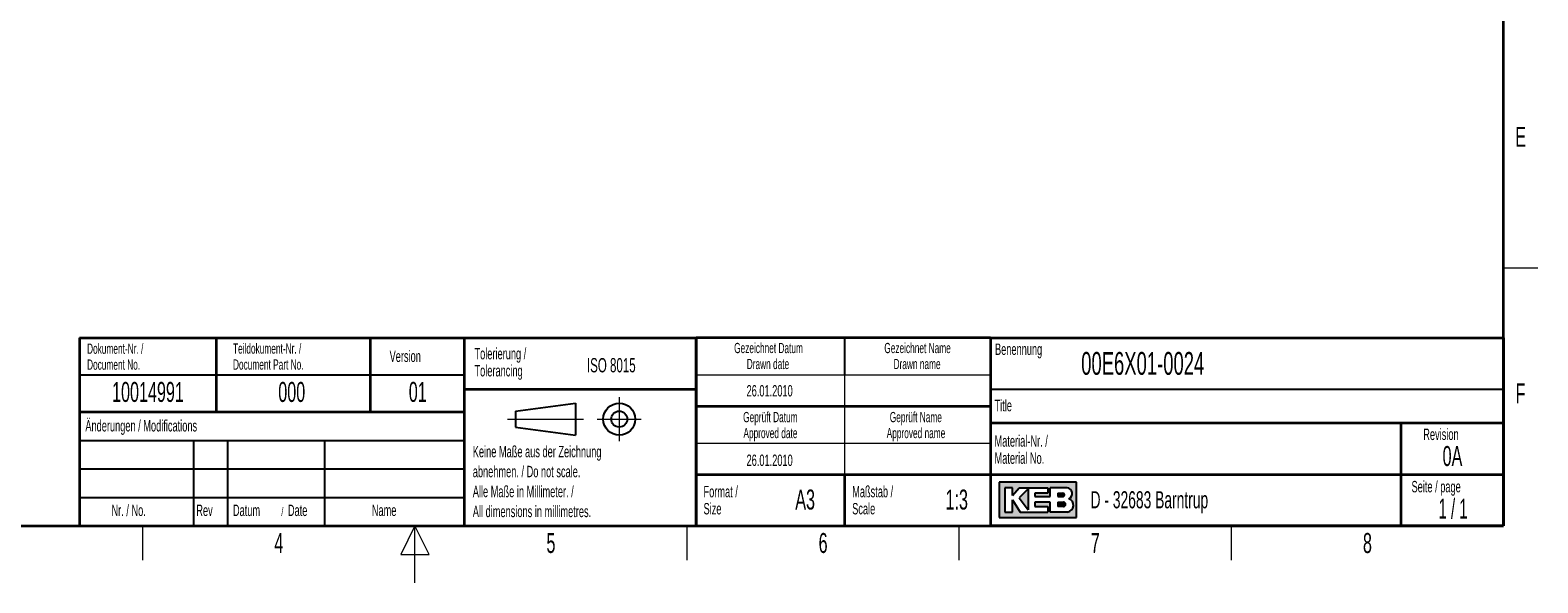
# Model space of a CAD drawing. Header units: millimetres. Extents: x 5 to 418, y 2 to 292.
# Tile 9 of 19: x 149 to 414, y 2 to 99. Entities that reach past the tile are written whole.
import ezdxf

# ---------------------------------------------------------------- set-up
doc = ezdxf.new("R2010")
doc.units = ezdxf.units.MM
doc.layers.add('SLD-0', color=7, linetype='Continuous')
doc.styles.add('SLDTEXTSTYLE0', font='TXT', dxfattribs={"width": 0.605})
doc.styles.add('SLDTEXTSTYLE1', font='TXT', dxfattribs={"width": 0.563})

msp = doc.modelspace()

# ---------------------------------------------------------------- hatches: boundary and pattern name
at = {"linetype": 'Continuous'}
h = msp.add_hatch(color=7, dxfattribs=at)
h.paths.add_polyline_path([(319.519086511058, 13.45626988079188), (333.083981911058, 13.45626988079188), (333.083981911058, 19.65736492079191), (319.519086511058, 19.65736492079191)], flags=0)
edge = h.paths.add_edge_path(flags=0)
edge.add_arc((331.3188604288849, 15.61738520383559), 1.20464082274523, -81.72003226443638, 70.1709600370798, ccw=False)
edge.add_line((331.4923410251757, 14.42530131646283), (331.480008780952, 14.42519098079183))
edge.add_line((331.480008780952, 14.42519098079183), (328.4331606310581, 14.42519098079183))
edge.add_line((328.4331606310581, 14.42519098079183), (328.4331606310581, 16.16924896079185))
edge.add_line((328.4331606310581, 16.16924896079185), (325.7201815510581, 16.16924896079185))
edge.add_line((325.7201815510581, 16.16924896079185), (325.7201815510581, 15.39411208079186))
edge.add_line((325.7201815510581, 15.39411208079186), (328.0455921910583, 15.39411208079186))
edge.add_line((328.0455921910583, 15.39411208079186), (328.0455921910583, 14.42519098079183))
edge.add_line((328.0455921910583, 14.42519098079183), (323.2009866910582, 14.42519098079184))
edge.add_line((323.2009866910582, 14.42519098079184), (321.8444971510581, 16.55681740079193))
edge.add_line((321.8444971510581, 16.55681740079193), (321.8444971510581, 14.42519098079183))
edge.add_line((321.8444971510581, 14.42519098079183), (320.4880076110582, 14.42519098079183))
edge.add_line((320.4880076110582, 14.42519098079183), (320.4880076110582, 18.68844382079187))
edge.add_line((320.4880076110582, 18.68844382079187), (321.8444971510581, 18.68844382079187))
edge.add_line((321.8444971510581, 18.68844382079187), (321.8444971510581, 17.33195428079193))
edge.add_line((321.8444971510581, 17.33195428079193), (323.0072024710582, 18.68844382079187))
edge.add_line((323.0072024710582, 18.68844382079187), (328.0455921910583, 18.68844382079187))
edge.add_line((328.0455921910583, 18.68844382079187), (328.0455921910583, 17.71952272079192))
edge.add_line((328.0455921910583, 17.71952272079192), (325.7201815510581, 17.71952272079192))
edge.add_line((325.7201815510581, 17.71952272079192), (325.7201815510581, 17.13817006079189))
edge.add_line((325.7201815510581, 17.13817006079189), (328.4331606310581, 17.13817006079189))
edge.add_line((328.4331606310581, 17.13817006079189), (328.4331606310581, 18.68844382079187))
edge.add_line((328.4331606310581, 18.68844382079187), (331.4242487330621, 18.68844382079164))
edge.add_line((331.4242487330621, 18.68844382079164), (331.4256482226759, 18.68844382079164))
edge.add_line((331.4256482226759, 18.68844382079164), (331.4259454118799, 18.68845828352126))
edge.add_arc((331.2860949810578, 17.67430640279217), 1.023749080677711, -64.45894120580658, 82.14849338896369, ccw=False)
msp.add_hatch(color=7, dxfattribs=at).paths.add_polyline_path([(324.5574762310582, 14.81275942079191), (324.557476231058, 18.49465960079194), (323.0072024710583, 16.94438584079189)], flags=0)
h = msp.add_hatch(color=7, dxfattribs=at)
edge = h.paths.add_edge_path(flags=0)
edge.add_line((329.7896501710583, 17.13817006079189), (330.6013652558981, 17.13817006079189))
edge.add_arc((330.6568434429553, 17.42884639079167), 0.2959232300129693, 259.1945394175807, 460.8054605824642)
edge.add_line((330.6013652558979, 17.71952272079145), (329.7896501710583, 17.71952272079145))
edge.add_line((329.7896501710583, 17.71952272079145), (329.7896501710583, 17.13817006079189))
h = msp.add_hatch(color=7, dxfattribs=at)
edge = h.paths.add_edge_path(flags=0)
edge.add_line((329.7896501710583, 15.39411208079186), (330.7588584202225, 15.39411208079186))
edge.add_arc((330.7588584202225, 15.78168052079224), 0.3875684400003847, 270.0000000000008, 450.0000000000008)
edge.add_line((330.7588584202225, 16.16924896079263), (330.7386620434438, 16.16924896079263))
edge.add_line((330.7386620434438, 16.16924896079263), (329.7896501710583, 16.16924896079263))
edge.add_line((329.7896501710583, 16.16924896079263), (329.7896501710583, 15.39411208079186))

# ---------------------------------------------------------------- linework, layer by layer
at = {"layer": 'SLD-0', "lineweight": 35}
for p, q in [((408, 12), (408, 282.5)), ((158.116731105, 45.0000000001), (225.616731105, 45.0000000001)), ((158.116731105, 45.0000000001), (158.116731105, 32.0000000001)), ((182.116731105, 45.0000000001), (182.116731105, 32.0000000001)), ((209.116731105, 45.0000000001), (209.116731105, 32.0000000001)), ((225.616731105, 45.0000000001), (225.616731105, 32.0000000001)), ((225.616731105, 45), (266.3304509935, 45)), ((225.616731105, 45), (225.616731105, 36)), ((266.3304509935, 12), (266.3304509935, 45)), ((266.3304509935, 45), (266.3304509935, 12)), ((318, 45), (266.3304509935, 45)), ((318, 45), (318, 12)), ((318, 45), (318, 40.1053465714)), ((318, 45), (408, 45)), ((318, 45), (318, 12)), ((408, 45), (408, 12)), ((225.616731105, 36), (266.3304509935, 36)), ((225.616731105, 36), (225.616731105, 12)), ((158.116731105, 31.9999999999), (158.116731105, 12)), ((158.116731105, 31.9999999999), (225.616731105, 31.9999999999)), ((225.616731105, 31.9999999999), (225.616731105, 12)), ((266.3304509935, 33), (318, 33)), ((408, 30), (318, 30)), ((390, 12), (390, 30)), ((266.3304509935, 21), (318, 21)), ((292.3304509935, 21), (292.3304509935, 12)), ((318, 21), (390, 21)), ((390, 21), (408, 21)), ((26, 12), (408, 12)), ((158.116731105, 12), (225.616731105, 12)), ((225.616731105, 12), (266.3304509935, 12)), ((266.3304509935, 12), (318, 12)), ((408, 12), (318, 12))]:
    msp.add_line(p, q, dxfattribs=at)
at = {"layer": 'SLD-0', "lineweight": 18}
for p, q in [((408, 57.25), (414, 57.25)), ((266.3304509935, 38.5), (318, 38.5)), ((292.3304509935, 38.5), (292.3304509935, 33)), ((252.8396209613, 34.5746449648), (252.8396209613, 26.8746449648)), ((292.3304509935, 33), (292.3304509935, 26.5)), ((233.2396209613, 30.7246449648), (246.5396209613, 30.7246449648)), ((248.9896209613, 30.7246449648), (256.6896209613, 30.7246449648)), ((266.3304509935, 26.5), (318, 26.5)), ((292.3304509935, 26.5), (292.3304509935, 21)), ((169.25, 6), (169.25, 12)), ((217, 12), (214.5, 7)), ((217, 2), (217, 12)), ((219.5, 7), (217, 12)), ((264.75, 6), (264.75, 12)), ((312.5, 6), (312.5, 12)), ((360.25, 6), (360.25, 12)), ((214.5, 7), (219.5, 7))]:
    msp.add_line(p, q, dxfattribs=at)
at = {"layer": 'SLD-0'}
for p, q in [((292.3304509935, 45), (292.3304509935, 38.5)), ((158.116731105, 38.5000000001), (225.616731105, 38.5000000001)), ((318, 36), (408, 36)), ((158.116731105, 27), (225.616731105, 27)), ((178.116731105, 27), (178.116731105, 12)), ((184.116731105, 27), (184.116731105, 12)), ((201.116731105, 27), (201.116731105, 12)), ((158.116731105, 22), (225.616731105, 22)), ((331.4242487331, 18.6884438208), (331.4256482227, 18.6884438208)), ((331.4256482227, 18.6884438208), (331.4259454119, 18.6884582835)), ((158.116731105, 17), (225.616731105, 17)), ((331.480008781, 14.4251909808), (331.4923410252, 14.4253013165))]:
    msp.add_line(p, q, dxfattribs=at)
at = {"layer": 'SLD-0', "lineweight": 25}
for p, q in [((158.116731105, 32.0000000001), (225.616731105, 32.0000000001)), ((234.6396209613, 32.1246449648), (245.1396209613, 33.5246449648)), ((234.6396209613, 32.1246449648), (234.6396209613, 29.3246449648)), ((245.1396209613, 33.5246449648), (245.1396209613, 27.9246449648)), ((234.6396209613, 29.3246449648), (245.1396209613, 27.9246449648))]:
    msp.add_line(p, q, dxfattribs=at)
at = {"layer": 'SLD-0', "linetype": 'Continuous'}
for p, q in [((333.0839819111, 19.6573649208), (319.5190865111, 19.6573649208)), ((319.5190865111, 19.6573649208), (319.5190865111, 13.4562698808)), ((321.8444971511, 18.6884438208), (320.4880076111, 18.6884438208)), ((320.4880076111, 18.6884438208), (320.4880076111, 14.4251909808)), ((321.8444971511, 17.3319542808), (323.0072024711, 18.6884438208)), ((321.8444971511, 17.3319542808), (321.8444971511, 18.6884438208)), ((323.0072024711, 18.6884438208), (328.0455921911, 18.6884438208)), ((328.0455921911, 18.6884438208), (328.0455921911, 17.7195227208)), ((331.4242487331, 18.6884438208), (328.4331606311, 18.6884438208)), ((328.4331606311, 17.1381700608), (328.4331606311, 18.6884438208)), ((331.4242487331, 18.6884438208), (331.4256482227, 18.6884438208)), ((331.4256482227, 18.6884438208), (331.4259454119, 18.6884582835)), ((333.0839819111, 13.4562698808), (333.0839819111, 19.6573649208)), ((321.8444971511, 14.4251909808), (321.8444971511, 16.5568174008)), ((321.8444971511, 16.5568174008), (323.2009866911, 14.4251909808)), ((324.5574762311, 18.4946596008), (323.0072024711, 16.9443858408)), ((323.0072024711, 16.9443858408), (324.5574762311, 14.8127594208)), ((324.5574762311, 18.4946596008), (324.5574762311, 14.8127594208)), ((325.7201815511, 17.7195227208), (325.7201815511, 17.1381700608)), ((328.0455921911, 17.7195227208), (325.7201815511, 17.7195227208)), ((325.7201815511, 17.1381700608), (328.4331606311, 17.1381700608)), ((325.7201815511, 16.1692489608), (325.7201815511, 15.3941120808)), ((328.4331606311, 16.1692489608), (325.7201815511, 16.1692489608)), ((328.4331606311, 14.4251909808), (328.4331606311, 16.1692489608)), ((329.7896501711, 17.7195227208), (330.6013652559, 17.7195227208)), ((329.7896501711, 17.7195227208), (329.7896501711, 17.1381700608)), ((329.7896501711, 17.1381700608), (330.6013652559, 17.1381700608)), ((329.7896501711, 16.1692489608), (330.7588584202, 16.1692489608)), ((329.7896501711, 16.1692489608), (329.7896501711, 15.3941120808)), ((330.7386620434, 16.1692489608), (330.7588584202, 16.1692489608)), ((319.5190865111, 13.4562698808), (333.0839819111, 13.4562698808)), ((320.4880076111, 14.4251909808), (321.8444971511, 14.4251909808)), ((323.2009866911, 14.4251909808), (328.0455921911, 14.4251909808)), ((325.7201815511, 15.3941120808), (328.0455921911, 15.3941120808)), ((328.0455921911, 15.3941120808), (328.0455921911, 14.4251909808)), ((331.480008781, 14.4251909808), (328.4331606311, 14.4251909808)), ((330.7588584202, 15.3941120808), (329.7896501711, 15.3941120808)), ((331.480008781, 14.4251909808), (331.4923410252, 14.4253013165))]:
    msp.add_line(p, q, dxfattribs=at)
at = {"layer": 'SLD-0', "lineweight": 25}
for radius in [2.799999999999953, 1.399999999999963]:
    msp.add_circle((252.8396209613, 30.7246449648), radius, dxfattribs=at)
at = {"layer": 'SLD-0', "linetype": 'Continuous'}
for centre, radius, start, end in [((331.2860949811, 17.6743064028), 1.023749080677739, 295.5410587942, 82.148493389), ((330.656843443, 17.4288463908), 0.2959232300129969, 259.1945394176, 100.8054605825), ((330.7588584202, 15.7816805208), 0.3875684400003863, 270, 90), ((331.3188604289, 15.6173852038), 1.204640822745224, 278.2799677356, 70.1709600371)]:
    msp.add_arc(centre, radius, start, end, dxfattribs=at)

# ---------------------------------------------------------------- texts
at = {"layer": 'SLD-0'}
for s, insert, char_height, attachment_point, style in [('E', (410.9815679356, 82.0010772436), 3.5, 2, 'SLDTEXTSTYLE0'), ('Dokument-Nr. /', (159.4706948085, 43.9891162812), 1.8, 1, 'SLDTEXTSTYLE0'), ('Teildokument-Nr. /', (185.0721201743, 44.0073193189), 1.8, 1, 'SLDTEXTSTYLE0'), ('Version', (212.5452394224, 42.7601484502), 2, 1, 'SLDTEXTSTYLE0'), ('Tolerierung /', (227.4390961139, 43.2172116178), 2, 1, 'SLDTEXTSTYLE0'), ('Gezeichnet Datum', (279.0254468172, 44.103942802), 1.8, 2, 'SLDTEXTSTYLE0'), ('Gezeichnet Name', (305.1708434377, 44.1039425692), 1.8, 2, 'SLDTEXTSTYLE0'), ('Benennung', (318.7636716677, 43.9908879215), 2, 1, 'SLDTEXTSTYLE0'), ('00E6X01-0024', (333.8826865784, 42.5045188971), 4, 1, 'SLDTEXTSTYLE0'), ('Document No.', (159.4706948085, 41.189116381), 1.8, 1, 'SLDTEXTSTYLE0'), ('Document Part No.', (185.0721201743, 41.2073194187), 1.8, 1, 'SLDTEXTSTYLE0'), ('Tolerancing', (227.4390961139, 40.2172115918), 2, 1, 'SLDTEXTSTYLE0'), ('ISO 8015', (247.1715762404, 41.4342036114), 2.5, 1, 'SLDTEXTSTYLE0'), ('Drawn date', (278.9302899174, 41.3039429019), 1.8, 2, 'SLDTEXTSTYLE0'), ('Drawn name', (305.0870934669, 41.303942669), 1.8, 2, 'SLDTEXTSTYLE0'), ('10014991', (170.1557203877, 37.2429898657), 3.5, 2, 'SLDTEXTSTYLE0'), ('000', (195.3766861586, 37.2429898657), 3.5, 2, 'SLDTEXTSTYLE0'), ('01', (217.4850808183, 37.2527124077), 3.5, 2, 'SLDTEXTSTYLE0'), ('26.01.2010', (279.2203041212, 36.6989570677), 2, 2, 'SLDTEXTSTYLE0'), ('F', (410.9536166, 37.0010772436), 3.5, 2, 'SLDTEXTSTYLE0'), ('Geprüft Datum', (279.349366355, 31.9851255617), 1.8, 2, 'SLDTEXTSTYLE0'), ('Geprüft Name', (304.8761939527, 31.9851255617), 1.8, 2, 'SLDTEXTSTYLE0'), ('Title', (318.6797653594, 34.1107265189), 2, 1, 'SLDTEXTSTYLE0'), ('Änderungen / Modifications', (159.1698388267, 30.5619096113), 2, 1, 'SLDTEXTSTYLE0'), ('Approved date', (279.3620221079, 29.1851256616), 1.8, 2, 'SLDTEXTSTYLE0'), ('Approved name', (304.900256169, 29.1851256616), 1.8, 2, 'SLDTEXTSTYLE0'), ('Revision', (393.8965220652, 29.0591225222), 2, 1, 'SLDTEXTSTYLE0'), ('Material-Nr. /', (318.6797653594, 27.8878268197), 2, 1, 'SLDTEXTSTYLE0'), ('Keine Maße aus der Zeichnung', (227.1404191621, 26.0307047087), 2, 1, 'SLDTEXTSTYLE0'), ('26.01.2010', (279.2203041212, 24.5048723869), 2, 2, 'SLDTEXTSTYLE0'), ('Material No.', (318.6797653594, 24.8878267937), 2, 1, 'SLDTEXTSTYLE0'), ('0A', (399.0228237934, 26.0023621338), 3.5, 2, 'SLDTEXTSTYLE0'), ('abnehmen. / Do not scale.', (227.1404191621, 22.5307046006), 2, 1, 'SLDTEXTSTYLE0'), ('Alle Maße in Millimeter. /', (227.1404191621, 19.0307044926), 2, 1, 'SLDTEXTSTYLE0'), ('Format /', (267.6250939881, 19.0115942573), 2, 1, 'SLDTEXTSTYLE0'), ('Maßstab /', (293.7028556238, 19.0115944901), 2, 1, 'SLDTEXTSTYLE0'), ('Seite / page', (391.8390568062, 19.8830679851), 2, 1, 'SLDTEXTSTYLE0'), ('Nr. / No.', (163.7531858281, 15.7243863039), 2, 1, 'SLDTEXTSTYLE0'), ('Size', (267.6250939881, 16.0115942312), 2, 1, 'SLDTEXTSTYLE0'), ('A3', (285.4514616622, 18.3608999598), 3.5, 2, 'SLDTEXTSTYLE0'), ('Scale', (293.7028556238, 16.011594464), 2, 1, 'SLDTEXTSTYLE0'), ('1:3', (312.0485231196, 18.3609001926), 3.5, 2, 'SLDTEXTSTYLE0'), ('D - 32683 Barntrup', (335.5202035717, 18.0786992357), 3, 1, 'SLDTEXTSTYLE0'), ('1 / 1', (399.1297679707, 16.7706515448), 3.5, 2, 'SLDTEXTSTYLE1'), ('Rev', (178.6350602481, 15.7243863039), 2, 1, 'SLDTEXTSTYLE0'), ('Datum', (185.0629406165, 15.7243863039), 2, 1, 'SLDTEXTSTYLE0'), ('/', (193.5459265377, 15.2242968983), 1.5, 1, 'SLDTEXTSTYLE0'), ('Date', (194.7021767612, 15.7243863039), 2, 1, 'SLDTEXTSTYLE0'), ('Name', (209.4275491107, 15.7290047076), 2, 1, 'SLDTEXTSTYLE0'), ('All dimensions in millimetres.', (227.1404191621, 15.5307043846), 2, 1, 'SLDTEXTSTYLE0'), ('4', (193.1027123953, 10.7429955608), 3.5, 2, 'SLDTEXTSTYLE0'), ('5', (240.8527123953, 10.7429955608), 3.5, 2, 'SLDTEXTSTYLE0'), ('6', (288.6027123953, 10.7429955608), 3.5, 2, 'SLDTEXTSTYLE0'), ('7', (336.3527123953, 10.7429955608), 3.5, 2, 'SLDTEXTSTYLE0'), ('8', (384.1027123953, 10.7429955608), 3.5, 2, 'SLDTEXTSTYLE0')]:
    msp.add_mtext(s, dxfattribs=dict(at, insert=insert, char_height=char_height, attachment_point=attachment_point, style=style))

doc.saveas('drawing.dxf')
